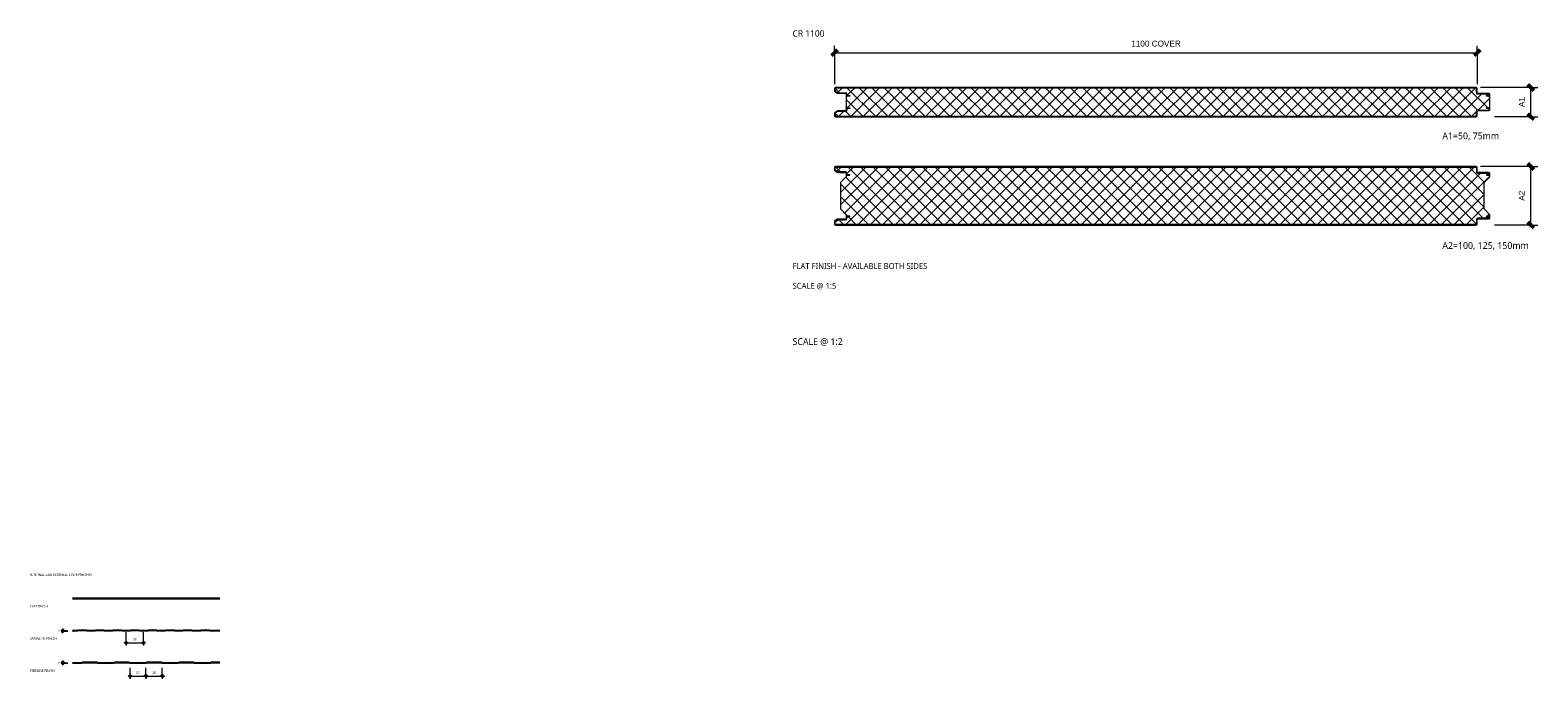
# Model space of a CAD drawing. Header units: millimetres. Extents: x 3088 to 5664, y 2253 to 3362.
import ezdxf

# ---------------------------------------------------------------- set-up
doc = ezdxf.new("R2010")
doc.units = ezdxf.units.MM
for name, color, linetype, lineweight in [('A-ANNO-DIMS', 211, 'Continuous', 9), ('A-ANNO-DIMS-2', 211, 'Continuous', 9), ('A-ANNO-DIMS-5', 211, 'Continuous', 9), ('A-DETL-GENF', 92, 'Continuous', 13), ('G-ANNO-TEXT', 231, 'Continuous', 9)]:
    doc.layers.add(name, color=color, linetype=linetype, lineweight=lineweight)
doc.styles.add('Arial', font='arial.ttf', dxfattribs={"height": 4})
doc.styles.add('Arial_1', font='arial.ttf', dxfattribs={"height": 10})
doc.styles.add('Yu Gothic', font='Yu Gothic.ttf', dxfattribs={"height": 4})
doc.styles.add('Yu Gothic_1', font='Yu Gothic.ttf', dxfattribs={"height": 10})
doc.styles.add('Yu Gothic_2', font='Yu Gothic.ttf', dxfattribs={"height": 11.5})
doc.styles.add('Yu Gothic_B', font='Yu Gothic.ttf', dxfattribs={"height": 4})
doc.styles.add('Yu Gothic_B_1', font='Yu Gothic.ttf', dxfattribs={"height": 11})
doc.dimstyles.new('Diagonal', dxfattribs={"dimscale": 304.8, "dimtxt": 4.081038, "dimasz": 0.013123, "dimexe": 0.015748, "dimexo": 0.009843, "dimgap": 0.009843, "dimtad": 1, "dimdec": 0, "dimzin": 0, "dimdsep": 46, "dimtxsty": 'Arial', "dimblk1": 'OBLIQUE', "dimblk2": 'OBLIQUE', "dimsah": 1, "dimcen": 0.09, "dimazin": 0, "dimtfac": 1, "dimtdec": 4, "dimtix": 1, "dimtmove": 0, "dimatfit": 3, "dimfxl": 1, "dimtvp": 1, "dimtfill": 1, "dimtolj": 1, "dimtzin": 0, "dimarcsym": 2})
doc.dimstyles.new('Diagonal_1', dxfattribs={"dimscale": 304.8, "dimtxt": 10.202594, "dimasz": 0.032808, "dimexe": 0.03937, "dimexo": 0.024606, "dimgap": 0.024606, "dimtad": 1, "dimdec": 0, "dimzin": 0, "dimdsep": 46, "dimtxsty": 'Arial_1', "dimblk1": 'OBLIQUE', "dimblk2": 'OBLIQUE', "dimsah": 1, "dimcen": 0.09, "dimazin": 0, "dimtfac": 1, "dimtdec": 4, "dimtix": 1, "dimtmove": 0, "dimatfit": 3, "dimfxl": 1, "dimtvp": 1, "dimtfill": 1, "dimtolj": 1, "dimtzin": 0, "dimarcsym": 2})

# ---------------------------------------------------------------- blocks, each defined once
blk = doc.blocks.new('CR1100 - FINISHES - CR 1100 - FLAT FINISH - BOTTOM-5849316-22 PANEL FINISHES')
at = {"layer": 'A-DETL-GENF'}
blk.add_hatch(color=256, dxfattribs=at).paths.add_polyline_path([(52.2, 0), (303.9, 0), (303.9, 1), (52.2, 1), (52.2, 0)])
for p, q in [((303.9, 1), (52.2, 1)), ((52.2, 0), (303.9, 0))]:
    blk.add_line(p, q, dxfattribs=at)
blk = doc.blocks.new('CR1100 - FINISHES - CR 1100 - SATINLINE FINISH - BOTTOM-5849324-22 PANEL FINISHES')
at = {"layer": 'A-DETL-GENF'}
blk.add_hatch(color=256, dxfattribs=at).paths.add_polyline_path([(84, 0), (99, 1), (114, 0), (129, 1), (144, 0), (159, 1), (174, 0), (189, 1), (204, 0), (219, 1), (234, 0), (249, 1), (264, 0), (279, 1), (294, 0), (303.9, 0.7), (303.9, 1.7), (294, 1), (279, 2), (264, 1), (249, 2), (234, 1), (219, 2), (204, 1), (189, 2), (174, 1), (159, 2), (144, 1), (129, 2), (114, 1), (99, 2), (84, 1), (69, 2), (54, 1), (52.2, 1.1), (52.2, 0.1), (54, 0), (69, 1)])
for p, q in [((54, 1), (52.2, 1.1)), ((52.2, 0.1), (54, 0)), ((69, 2), (54, 1)), ((54, 0), (69, 1)), ((84, 1), (69, 2)), ((69, 1), (84, 0)), ((99, 2), (84, 1)), ((84, 0), (99, 1)), ((114, 1), (99, 2)), ((99, 1), (114, 0)), ((129, 2), (114, 1)), ((114, 0), (129, 1)), ((144, 1), (129, 2)), ((129, 1), (144, 0)), ((159, 2), (144, 1)), ((144, 0), (159, 1)), ((174, 1), (159, 2)), ((159, 1), (174, 0)), ((189, 2), (174, 1)), ((174, 0), (189, 1)), ((204, 1), (189, 2)), ((189, 1), (204, 0)), ((219, 2), (204, 1)), ((204, 0), (219, 1)), ((234, 1), (219, 2)), ((219, 1), (234, 0)), ((249, 2), (234, 1)), ((234, 0), (249, 1)), ((264, 1), (249, 2)), ((249, 1), (264, 0)), ((279, 2), (264, 1)), ((264, 0), (279, 1)), ((294, 1), (279, 2)), ((279, 1), (294, 0)), ((303.9, 1.7), (294, 1)), ((294, 0), (303.9, 0.7))]:
    blk.add_line(p, q, dxfattribs=at)
blk = doc.blocks.new('CR1100 - FINISHES - CR 1100 - FINELINE FINISH - BOTTOM-5849322-22 PANEL FINISHES')
at = {"layer": 'A-DETL-GENF'}
blk.add_hatch(color=256, dxfattribs=at).paths.add_polyline_path([(287, 0), (287.5, 0.1), (287.9, 0.2), (289.5, 1), (303.9, 1), (303.9, 2), (289.3, 2), (287.3, 1), (260.7, 1), (258.7, 2), (234.3, 2), (232.3, 1), (205.7, 1), (203.7, 2), (179.3, 2), (177.3, 1), (150.7, 1), (148.7, 2), (124.3, 2), (122.3, 1), (95.7, 1), (93.7, 2), (69.3, 2), (67.3, 1), (52.2, 1), (52.2, 0), (67, 0), (67.5, 0.1), (67.9, 0.2), (69.5, 1), (93.5, 1), (95.1, 0.2), (95.5, 0.1), (96, 0), (122, 0), (122.5, 0.1), (122.9, 0.2), (124.5, 1), (148.5, 1), (150.1, 0.2), (150.5, 0.1), (151, 0), (177, 0), (177.5, 0.1), (177.9, 0.2), (179.5, 1), (203.5, 1), (205.1, 0.2), (205.5, 0.1), (206, 0), (232, 0), (232.5, 0.1), (232.9, 0.2), (234.5, 1), (258.5, 1), (260.1, 0.2), (260.5, 0.1), (261, 0), (281.3, 0)])
for p, q in [((67.3, 1), (52.2, 1)), ((52.2, 0), (67, 0)), ((69.3, 2), (67.3, 1)), ((67.9, 0.2), (69.5, 1)), ((93.7, 2), (69.3, 2)), ((69.5, 1), (93.5, 1)), ((93.5, 1), (95.1, 0.2)), ((95.7, 1), (93.7, 2)), ((122.3, 1), (95.7, 1)), ((124.3, 2), (122.3, 1)), ((122.9, 0.2), (124.5, 1)), ((148.7, 2), (124.3, 2)), ((124.5, 1), (148.5, 1)), ((148.5, 1), (150.1, 0.2)), ((150.7, 1), (148.7, 2)), ((177.3, 1), (150.7, 1)), ((179.3, 2), (177.3, 1)), ((177.9, 0.2), (179.5, 1)), ((203.7, 2), (179.3, 2)), ((179.5, 1), (203.5, 1)), ((203.5, 1), (205.1, 0.2)), ((205.7, 1), (203.7, 2)), ((232.3, 1), (205.7, 1)), ((234.3, 2), (232.3, 1)), ((232.9, 0.2), (234.5, 1)), ((258.7, 2), (234.3, 2)), ((234.5, 1), (258.5, 1)), ((258.5, 1), (260.1, 0.2)), ((260.7, 1), (258.7, 2)), ((287.3, 1), (260.7, 1)), ((289.3, 2), (287.3, 1)), ((287.9, 0.2), (289.5, 1)), ((303.9, 2), (289.3, 2)), ((289.5, 1), (303.9, 1)), ((96, 0), (122, 0)), ((151, 0), (177, 0)), ((206, 0), (232, 0)), ((261, 0), (287, 0))]:
    blk.add_line(p, q, dxfattribs=at)
for centre, start, end in [((67, 2.1), 270, 296.5651), ((96, 2.1), 243.4349, 270), ((122, 2.1), 270, 296.5651), ((151, 2.1), 243.4349, 270), ((177, 2.1), 270, 296.5651), ((206, 2.1), 243.4349, 270), ((232, 2.1), 270, 296.5651), ((261, 2.1), 243.4349, 270), ((287, 2.1), 270, 296.5651)]:
    blk.add_arc(centre, 2.1, start, end, dxfattribs=at)
blk = doc.blocks.new('CR 1100 - FLAT - FLAT - CR 1100 100mm - FLAT - FLAT-5837217-22 PANEL PROFILE AND SIZE')
at = {"layer": 'A-DETL-GENF'}
h = blk.add_hatch(color=256, dxfattribs=at)
h.paths.add_polyline_path([(361.7, 0), (1096.2, 0), (1096.7, 0.1), (1097.1, 0.2), (1097.5, 0.5), (1097.8, 0.9), (1097.9, 1.3), (1098, 1.9), (1098, 9.6), (1098.2, 9.9), (1098.4, 10.1), (1098.6, 10.3), (1098.9, 10.5), (1099.2, 10.5), (1118.2, 10.5), (1118.7, 10.6), (1119.1, 10.7), (1119.5, 11), (1119.8, 11.4), (1119.9, 11.8), (1120, 12.3), (1120, 13.2), (1119.9, 13.7), (1119.8, 14.1), (1119.5, 14.5), (1119.1, 14.8), (1118.7, 14.9), (1118.2, 15), (1114, 15), (1114, 14), (1118.4, 14), (1118.8, 13.8), (1119, 13.4), (1119, 13.2), (1119, 12.1), (1118.8, 11.7), (1118.4, 11.5), (1118.2, 11.5), (1099.2, 11.5), (1098.6, 11.4), (1098.1, 11.2), (1097.6, 10.9), (1097.3, 10.4), (1097.1, 9.9), (1097, 9.3), (1097, 1.6), (1096.8, 1.2), (1096.4, 1), (1096.2, 1), (1.6, 1), (1.2, 1.2), (1, 1.6), (1, 1.9), (1, 6.2), (1.2, 6.5), (1.4, 6.7), (5.5, 9), (18.8, 9), (19.4, 9.1), (19.9, 9.3), (20.4, 9.6), (20.7, 10.1), (20.9, 10.6), (21, 11.2), (21, 13.4), (21.2, 13.8), (21.6, 14), (21.8, 14), (26, 14), (26, 15), (21.8, 15), (21.3, 14.9), (20.9, 14.8), (20.5, 14.5), (20.2, 14.1), (20.1, 13.7), (20, 13.2), (20, 10.9), (19.7, 10.5), (19.6, 10.4), (19.4, 10.2), (19.1, 10), (18.8, 10), (5.7, 10), (5.2, 9.9), (4.8, 9.8), (0.9, 7.5), (0.5, 7.2), (0.2, 6.9), (0.1, 6.4), (0, 6), (0, 1.8), (0.1, 1.3), (0.2, 0.9), (0.5, 0.5), (0.9, 0.2), (1.3, 0.1), (1.8, 0), (113, 0)])
h.paths.add_polyline_path([(1118.2, 85), (1118.7, 85.1), (1119.1, 85.2), (1119.5, 85.5), (1119.8, 85.9), (1119.9, 86.3), (1120, 86.8), (1120, 87.7), (1119.9, 88.2), (1119.8, 88.6), (1119.5, 89), (1119.1, 89.3), (1118.7, 89.4), (1118.2, 89.5), (1098.9, 89.5), (1098.6, 89.7), (1098.4, 89.9), (1098.2, 90.1), (1098, 90.4), (1098, 90.7), (1098, 98.2), (1097.9, 98.7), (1097.8, 99.1), (1097.5, 99.5), (1097.1, 99.8), (1096.7, 99.9), (1096.2, 100), (1.8, 100), (1.3, 99.9), (0.9, 99.8), (0.5, 99.5), (0.2, 99.1), (0.1, 98.7), (0, 98.2), (0, 94), (0.1, 93.6), (0.2, 93.1), (0.5, 92.8), (0.9, 92.5), (4.8, 90.2), (5.2, 90.1), (5.7, 90), (19.1, 90), (19.4, 89.8), (19.7, 89.5), (19.8, 89.4), (20, 89.1), (20, 88.8), (20, 86.8), (20.1, 86.3), (20.2, 85.9), (20.5, 85.5), (20.9, 85.2), (21.3, 85.1), (21.8, 85), (26, 85), (26, 86), (21.6, 86), (21.2, 86.2), (21, 86.6), (21, 86.8), (21, 88.8), (20.9, 89.4), (20.7, 89.9), (20.4, 90.4), (19.7, 90.8), (19.4, 90.9), (18.8, 91), (5.5, 91), (1.2, 93.5), (1, 93.8), (1, 94), (1, 98.4), (1.2, 98.8), (1.6, 99), (1.8, 99), (1096.4, 99), (1096.8, 98.8), (1097, 98.4), (1097, 98.2), (1097, 90.7), (1097.1, 90.1), (1097.3, 89.6), (1097.6, 89.1), (1098.1, 88.8), (1098.6, 88.6), (1099.2, 88.5), (1118.4, 88.5), (1118.8, 88.3), (1119, 87.9), (1119, 87.7), (1119, 86.6), (1118.8, 86.2), (1118.4, 86), (1118.2, 86), (1114, 86), (1114, 85), (1115.4, 85)])
h = blk.add_hatch(dxfattribs=at)
h.set_pattern_fill('FP_1', color=256, style=0, pattern_type=2)
h.set_pattern_definition([(45, (-3273.822, -3028.621), (-10.6066, 10.6066), []), (135, (-3273.822, -3028.621), (-10.6066, -10.6066), [])])
h.paths.add_polyline_path([(1076.6, 1), (1096.4, 1), (1096.8, 1.2), (1096.9, 1.4), (1097, 1.9), (1097, 9.6), (1097.1, 9.9), (1097.3, 10.4), (1097.6, 10.9), (1098.1, 11.2), (1098.6, 11.4), (1099.2, 11.5), (1118.4, 11.5), (1118.8, 11.7), (1118.9, 11.9), (1119, 12.3), (1118.9, 13.4), (1118.9, 13.6), (1118.6, 13.9), (1118.2, 14), (1114, 14), (1114, 15), (1118.6, 14.9), (1118.8, 14.9), (1119.1, 14.8), (1119.5, 14.5), (1119.8, 14.1), (1119.9, 13.7), (1120, 13.4), (1120, 17.6), (1110, 27.6), (1110, 72.7), (1120, 82.6), (1120, 86.5), (1119.9, 86.3), (1119.7, 85.8), (1119.4, 85.5), (1119.1, 85.2), (1118.6, 85.1), (1118.2, 85), (1114, 85), (1114, 86), (1118.4, 86), (1118.8, 86.2), (1118.9, 86.4), (1119, 86.8), (1118.9, 87.9), (1118.9, 88.1), (1118.6, 88.4), (1118.2, 88.5), (1098.9, 88.5), (1098.6, 88.6), (1098.1, 88.8), (1097.6, 89.1), (1097.3, 89.6), (1097.1, 90.1), (1097, 90.7), (1096.9, 98.4), (1096.9, 98.6), (1096.6, 98.9), (1096.2, 99), (1.6, 99), (1.2, 98.8), (1.1, 98.6), (1, 98.2), (1.1, 93.8), (1.2, 93.6), (1.4, 93.3), (5.5, 91), (19.1, 91), (19.5, 90.9), (19.9, 90.7), (20.5, 90.2), (20.7, 89.9), (21, 89.2), (21, 88.8), (21.1, 86.6), (21.2, 86.3), (21.4, 86.1), (21.8, 86), (26, 86), (26, 85), (21.4, 85.1), (21.2, 85.1), (20.9, 85.2), (20.5, 85.5), (20.2, 85.9), (20.1, 86.3), (20, 86.6), (20, 82.6), (10, 72.7), (10, 27.6), (20, 17.6), (20, 13.4), (20.1, 13.7), (20.2, 14.1), (20.5, 14.5), (20.9, 14.8), (21.4, 14.9), (21.8, 15), (26, 15), (26, 14), (21.6, 14), (21.2, 13.8), (21.1, 13.6), (21, 13.2), (21, 10.9), (20.9, 10.6), (20.7, 10.1), (20.4, 9.6), (19.7, 9.2), (19.4, 9.1), (18.8, 9), (5.5, 9), (1.2, 6.5), (1.1, 6.4), (1, 6), (1.1, 1.6), (1.2, 1.3), (1.4, 1.1), (1.8, 1), (1045.5, 1)])
for p, q in [((0, 98.2), (0, 94)), ((0.9, 92.5), (4.8, 90.2)), ((1, 94), (1, 98.2)), ((5.5, 91), (1.4, 93.3)), ((1096.2, 100), (1.8, 100)), ((1.8, 99), (1096.2, 99)), ((18.8, 91), (5.5, 91)), ((5.7, 90), (18.8, 90)), ((20, 82.6), (10, 72.7)), ((20, 88.8), (20, 86.8)), ((20, 86.8), (20, 82.6)), ((21, 88.9), (21, 88.8)), ((21, 86.8), (21, 88.8)), ((26, 86), (21.8, 86)), ((21.8, 85), (26, 85)), ((26, 85), (26, 86)), ((1097, 98.2), (1097, 90.7)), ((1098, 90.7), (1098, 98.2)), ((1118.2, 89.5), (1099.2, 89.5)), ((1099.2, 88.5), (1118.2, 88.5)), ((1110, 72.7), (1120, 82.6)), ((1118.2, 86), (1114, 86)), ((1114, 86), (1114, 85)), ((1114, 85), (1118.2, 85)), ((1119, 87.7), (1119, 86.8)), ((1120, 86.8), (1120, 87.7)), ((1120, 82.6), (1120, 86.7)), ((10, 72.7), (10, 27.6)), ((1110, 27.6), (1110, 72.7)), ((10, 27.6), (20, 17.6)), ((1120, 17.6), (1110, 27.6)), ((0, 6), (0, 1.8)), ((4.8, 9.8), (0.9, 7.5)), ((1, 1.8), (1, 6)), ((1.4, 6.7), (5.5, 9)), ((1096.2, 1), (1.8, 1)), ((1.8, 0), (1096.2, 0)), ((5.5, 9), (18.8, 9)), ((18.8, 10), (5.7, 10)), ((20, 17.6), (20, 13.2)), ((20, 13.2), (20, 11.2)), ((21, 11.2), (21, 13.2)), ((26, 15), (21.8, 15)), ((21.8, 14), (26, 14)), ((26, 14), (26, 15)), ((1097, 9.3), (1097, 1.8)), ((1098, 1.8), (1098, 9.3)), ((1118.2, 11.5), (1099.2, 11.5)), ((1099.2, 10.5), (1118.2, 10.5)), ((1118.2, 15), (1114, 15)), ((1114, 15), (1114, 14)), ((1114, 14), (1118.2, 14)), ((1119, 13.2), (1119, 12.3)), ((1120, 13.2), (1120, 17.6)), ((1120, 12.3), (1120, 13.2))]:
    blk.add_line(p, q, dxfattribs=at)
for centre, radius, start, end in [((1.8, 98.2), 1.8, 90, 180), ((1.8, 94), 1.8, 180, 240), ((1.8, 98.2), 0.8, 90, 180), ((1.8, 94), 0.8, 180, 240), ((5.7, 91.8), 1.8, 240, 270), ((18.8, 88.8), 2.2, 0, 90), ((18.8, 88.8), 1.2, 0, 90), ((21.8, 86.8), 1.8, 180, 270), ((18.8, 88.8), 2.2, 30.103, 31.9079), ((18.8, 88.8), 2.2, 15.0523, 17.3849), ((21.8, 86.8), 0.8, 180, 270), ((1096.2, 98.2), 1.8, 360, 90), ((1096.2, 98.2), 0.8, 360, 90), ((1099.2, 90.7), 2.2, 180, 270), ((1099.2, 90.7), 1.2, 180, 270), ((1118.2, 87.7), 1.8, 360, 90), ((1118.2, 87.7), 0.8, 360, 90), ((1118.2, 86.8), 0.8, 270, 0), ((1118.2, 86.8), 1.8, 270, 360), ((1118.2, 86.8), 1.8, 342.363, 344.9676), ((1.8, 6), 1.8, 120, 180), ((1.8, 1.8), 1.8, 180, 270), ((1.8, 6), 0.8, 120, 180), ((1.8, 1.8), 0.8, 180, 270), ((5.7, 8.2), 1.8, 90, 120), ((18.8, 11.2), 1.2, 270, 360), ((18.8, 11.2), 2.2, 270, 360), ((21.8, 13.2), 1.8, 90, 180), ((21.8, 13.2), 0.8, 90, 180), ((1096.2, 1.8), 1.8, 270, 0), ((1096.2, 1.8), 0.8, 270, 0), ((1099.2, 9.3), 2.2, 90, 180), ((1099.2, 9.3), 1.2, 90, 180), ((1118.2, 13.2), 1.8, 0, 90), ((1118.2, 13.2), 0.8, 360, 90), ((1118.2, 12.3), 1.8, 270, 0), ((1118.2, 12.3), 0.8, 270, 0)]:
    blk.add_arc(centre, radius, start, end, dxfattribs=at)
blk = doc.blocks.new('CR 1100 - FLAT - FLAT - CR 1100 50mm - FLAT - FLAT-5837231-22 PANEL PROFILE AND SIZE')
at = {"layer": 'A-DETL-GENF'}
h = blk.add_hatch(color=256, dxfattribs=at)
h.paths.add_polyline_path([(113, 0), (1096.4, 0), (1096.7, 0.1), (1097.1, 0.2), (1097.5, 0.5), (1097.8, 1.1), (1097.9, 1.3), (1098, 1.8), (1098, 9.6), (1098.2, 9.9), (1098.4, 10.1), (1098.6, 10.4), (1098.9, 10.5), (1099.2, 10.5), (1118.2, 10.5), (1118.7, 10.6), (1119.1, 10.7), (1119.5, 11), (1119.8, 11.6), (1119.9, 11.8), (1120, 12.3), (1120, 13.2), (1119.9, 13.8), (1119.8, 14.1), (1119.5, 14.5), (1119, 14.8), (1118.7, 14.9), (1118.2, 15), (1114, 15), (1114, 14), (1118.4, 14), (1118.8, 13.8), (1119, 13.4), (1119, 13.2), (1119, 12.1), (1118.8, 11.7), (1118.4, 11.5), (1118.2, 11.5), (1099.2, 11.5), (1098.6, 11.4), (1098.1, 11.2), (1097.6, 10.9), (1097.3, 10.4), (1097.1, 9.9), (1097, 9.3), (1097, 1.6), (1096.8, 1.2), (1096.4, 1), (1096.2, 1), (1.6, 1), (1.2, 1.2), (1, 1.6), (1, 1.8), (1, 6.2), (1.2, 6.5), (1.4, 6.7), (5.5, 9), (18.8, 9), (19.4, 9.1), (19.9, 9.3), (20.4, 9.6), (20.7, 10.1), (20.9, 10.6), (21, 11.4), (21, 13.4), (21.2, 13.8), (21.6, 14), (21.8, 14), (26, 14), (26, 15), (21.6, 15), (21.3, 14.9), (20.9, 14.8), (20.5, 14.5), (20.2, 14.1), (20.1, 13.7), (20, 13.2), (20, 10.9), (19.7, 10.5), (19.6, 10.4), (19.4, 10.2), (19.1, 10), (18.8, 10), (5.7, 10), (5.2, 9.9), (4.8, 9.8), (0.8, 7.5), (0.5, 7.2), (0.2, 6.9), (0.1, 6.4), (0, 6), (0, 1.8), (0.1, 1.2), (0.2, 0.9), (0.5, 0.5), (1, 0.2), (1.4, 0.1), (1.8, 0), (50.8, 0)])
h.paths.add_polyline_path([(1118.2, 35), (1118.7, 35.1), (1119.1, 35.2), (1119.5, 35.5), (1119.8, 35.9), (1119.9, 36.3), (1120, 36.8), (1120, 37.7), (1119.9, 38.2), (1119.8, 38.6), (1119.5, 39), (1119.1, 39.3), (1118.7, 39.4), (1118.2, 39.5), (1098.9, 39.5), (1098.6, 39.7), (1098.4, 39.9), (1098.2, 40.1), (1098, 40.4), (1098, 40.7), (1098, 48.2), (1097.9, 48.8), (1097.8, 49.1), (1097.5, 49.5), (1097, 49.8), (1096.7, 49.9), (1096.2, 50), (1.4, 49.9), (1.3, 49.9), (0.9, 49.8), (0.5, 49.5), (0.2, 49.1), (0.1, 48.7), (0, 48.2), (0, 44), (0.1, 43.5), (0.2, 43.1), (0.5, 42.8), (1, 42.4), (4.8, 40.2), (5.2, 40.1), (5.7, 40), (19.1, 40), (19.4, 39.8), (19.7, 39.5), (19.9, 39.2), (20, 39.1), (20, 38.8), (20, 36.8), (20.1, 36.3), (20.2, 35.9), (20.5, 35.5), (20.9, 35.2), (21.3, 35.1), (21.8, 35), (26, 35), (26, 36), (21.5, 36.1), (21.2, 36.2), (21.1, 36.4), (21, 36.8), (20.9, 39.2), (20.9, 39.4), (20.7, 39.9), (20.4, 40.4), (19.7, 40.8), (19.4, 40.9), (18.8, 41), (5.5, 41), (1.2, 43.5), (1, 43.8), (1, 44), (1, 48.4), (1.2, 48.8), (1.6, 49), (1.8, 49), (1096.4, 49), (1096.8, 48.8), (1097, 48.4), (1097, 48.2), (1097, 40.7), (1097.1, 40.1), (1097.3, 39.6), (1097.6, 39.1), (1098.1, 38.8), (1098.6, 38.6), (1099.2, 38.5), (1118.5, 38.5), (1118.7, 38.3), (1118.9, 38), (1119, 37.7), (1119, 36.6), (1118.8, 36.2), (1118.4, 36), (1118.2, 36), (1114, 36), (1114, 35), (1115.4, 35)])
h = blk.add_hatch(dxfattribs=at)
h.set_pattern_fill('FP_2', color=256, style=0, pattern_type=2)
h.set_pattern_definition([(45, (-3273.822, -3213.621), (-10.6066, 10.6066), []), (135, (-3273.822, -3213.621), (-10.6066, -10.6066), [])])
h.paths.add_polyline_path([(1.8, 1), (1096.4, 1), (1096.8, 1.2), (1096.9, 1.4), (1097, 1.8), (1097, 9.3), (1097.1, 9.9), (1097.3, 10.4), (1097.6, 10.9), (1098.1, 11.2), (1098.6, 11.4), (1099.2, 11.5), (1118.4, 11.5), (1118.7, 11.7), (1118.9, 12), (1119, 12.3), (1119, 13.2), (1118.9, 13.6), (1118.6, 13.9), (1118.2, 14), (1114, 14), (1114, 15), (1118.2, 15), (1118.7, 14.9), (1119.1, 14.8), (1119.5, 14.5), (1119.8, 14.1), (1119.9, 13.7), (1120, 13.2), (1120, 36.8), (1119.9, 36.3), (1119.8, 35.9), (1119.5, 35.5), (1119.1, 35.2), (1118.7, 35.1), (1118.2, 35), (1114, 35), (1114, 36), (1118.4, 36), (1118.8, 36.2), (1119, 36.6), (1119, 36.8), (1119, 37.7), (1118.9, 38), (1118.7, 38.3), (1118.4, 38.5), (1118.2, 38.5), (1099.2, 38.5), (1098.6, 38.6), (1098.1, 38.8), (1097.6, 39.2), (1097.3, 39.6), (1097.1, 40.1), (1097, 40.7), (1097, 48.2), (1096.9, 48.6), (1096.6, 48.9), (1096.2, 49), (1.6, 49), (1.2, 48.8), (1.1, 48.6), (1, 48.2), (1, 44), (1.1, 43.6), (1.4, 43.3), (5.5, 41), (18.8, 41), (19.4, 40.9), (19.9, 40.7), (20.4, 40.4), (20.7, 39.9), (20.9, 39.2), (21, 38.8), (21, 36.7), (21.1, 36.4), (21.4, 36.1), (21.8, 36), (26, 36), (26, 35), (21.8, 35), (21.3, 35.1), (20.9, 35.2), (20.5, 35.5), (20.2, 35.9), (20.1, 36.3), (20, 36.8), (20, 13.2), (20.1, 13.7), (20.2, 14.1), (20.5, 14.5), (20.9, 14.8), (21.3, 14.9), (21.8, 15), (26, 15), (26, 14), (21.6, 14), (21.3, 13.8), (21.1, 13.6), (21, 13.3), (21, 11.2), (20.9, 10.6), (20.7, 10.1), (20.4, 9.6), (19.7, 9.2), (19.4, 9.1), (18.8, 9), (5.5, 9), (1.2, 6.5), (1.1, 6.4), (1, 6), (1, 1.8), (1.1, 1.4), (1.4, 1.1), (1.6, 1)])
for p, q in [((0, 48.2), (0, 44)), ((0.9, 42.5), (4.8, 40.2)), ((1, 48.2), (1, 44)), ((1.4, 43.3), (5.5, 41)), ((1096.2, 50), (1.8, 50)), ((1096.2, 49), (1.8, 49)), ((5.5, 41), (18.8, 41)), ((5.7, 40), (18.8, 40)), ((20, 38.8), (20, 36.8)), ((20, 36.8), (20, 13.2)), ((21, 38.8), (21, 36.7)), ((21.8, 36), (26, 36)), ((26, 35), (21.8, 35)), ((26, 36), (26, 35)), ((1097, 40.7), (1097, 48.2)), ((1098, 40.7), (1098, 48.2)), ((1118.2, 39.5), (1099.2, 39.5)), ((1118.2, 38.5), (1099.2, 38.5)), ((1114, 35), (1114, 36)), ((1114, 36), (1118.2, 36)), ((1118.2, 35), (1114, 35)), ((1119, 36.8), (1119, 37.7)), ((1120, 36.8), (1120, 37.7)), ((1120, 13.2), (1120, 36.8)), ((0, 6), (0, 1.8)), ((4.8, 9.8), (0.9, 7.5)), ((1, 6), (1, 1.8)), ((5.5, 9), (1.4, 6.7)), ((1.8, 1), (1096.2, 1)), ((1.8, 0), (1096.2, 0)), ((18.8, 9), (5.5, 9)), ((18.8, 10), (5.7, 10)), ((20, 13.2), (20, 11.2)), ((21, 13.3), (21, 11.2)), ((21.8, 15), (26, 15)), ((26, 14), (21.8, 14)), ((26, 15), (26, 14)), ((1097, 1.8), (1097, 9.3)), ((1098, 1.8), (1098, 9.3)), ((1099.2, 11.5), (1118.2, 11.5)), ((1099.2, 10.5), (1118.2, 10.5)), ((1114, 14), (1114, 15)), ((1114, 15), (1118.2, 15)), ((1118.2, 14), (1114, 14)), ((1119, 12.3), (1119, 13.2)), ((1120, 12.3), (1120, 13.2))]:
    blk.add_line(p, q, dxfattribs=at)
for centre, radius, start, end in [((1.8, 48.2), 1.8, 90, 180), ((1.8, 44), 1.8, 180, 240), ((1.8, 48.2), 0.8, 90, 180), ((1.8, 48.2), 0.8, 150, 180), ((1.8, 44), 0.8, 180, 210), ((1.8, 44), 0.8, 180, 240), ((5.7, 41.8), 1.8, 240, 270), ((18.8, 38.8), 2.2, 360, 90), ((18.8, 38.8), 1.2, 0, 90), ((21.8, 36.8), 1.8, 180, 270), ((21.8, 36.8), 0.8, 180, 195), ((21.8, 36.8), 0.8, 184.7467, 270), ((1096.2, 48.2), 1.8, 360, 90), ((1096.2, 48.2), 0.8, 360, 90), ((1096.2, 48.2), 0.8, 360, 30), ((1099.2, 40.7), 2.2, 180, 270), ((1099.2, 40.7), 1.2, 180, 270), ((1118.2, 37.7), 1.8, 360, 90), ((1118.2, 37.7), 0.8, 359.9126, 90), ((1118.2, 36.8), 1.8, 270, 0), ((1118.2, 36.8), 0.8, 270, 360), ((1118.2, 36.8), 0.8, 315, 345), ((1118.2, 37.7), 0.8, 15, 25.8269), ((1.8, 6), 1.8, 120, 180), ((1.8, 1.8), 1.8, 180, 270), ((1.8, 6), 0.8, 120, 180), ((1.8, 6), 0.8, 150, 180), ((1.8, 1.8), 0.8, 180, 210), ((1.8, 1.8), 0.8, 180, 270), ((5.7, 8.2), 1.8, 90, 120), ((18.8, 11.2), 1.2, 270, 360), ((18.8, 11.2), 2.2, 270, 360), ((21.8, 13.2), 1.8, 90, 180), ((21.8, 13.2), 0.8, 90, 175.2533), ((21.8, 13.2), 0.8, 165, 180), ((1096.2, 1.8), 1.8, 270, 0), ((1096.2, 1.8), 0.8, 270, 360), ((1096.2, 1.8), 0.8, 330, 0), ((1099.2, 9.3), 2.2, 90, 180), ((1099.2, 9.3), 1.2, 90, 180), ((1118.2, 13.2), 1.8, 360, 90), ((1118.2, 13.2), 0.8, 360, 90), ((1118.2, 12.3), 1.8, 270, 0), ((1118.2, 12.3), 0.8, 270, 0.0873), ((1118.2, 13.2), 0.8, 360, 30), ((1118.2, 12.3), 0.8, 334.173, 345)]:
    blk.add_arc(centre, radius, start, end, dxfattribs=at)
blk = doc.blocks.new('DIMBLOCK1-22 PANEL FINISHES')
at = {"layer": 'A-ANNO-DIMS-2'}
for p, q in [((3251.8, 2315.1), (3251.8, 2332.9)), ((3281.5, 2315.1), (3281.5, 2332.9)), ((3251.8, 2315.1), (3281.5, 2315.1)), ((3251.8, 2315.1), (3251.8, 2310.3)), ((3281.5, 2315.1), (3281.5, 2310.3))]:
    blk.add_line(p, q, dxfattribs=at)
at = {"layer": 'A-ANNO-DIMS-2', "lineweight": 50}
for p, q in [((3251.8, 2315.1), (3249.8, 2313.1)), ((3251.8, 2315.1), (3253.8, 2317.1)), ((3281.5, 2315.1), (3279.5, 2313.1)), ((3281.5, 2315.1), (3283.5, 2317.1))]:
    blk.add_line(p, q, dxfattribs=at)
at = {"layer": 'A-ANNO-DIMS-2', "color": 0, "insert": (3263.6, 2323.3), "char_height": 4, "width": 7.384, "attachment_point": 1, "line_spacing_factor": 0.941778, "style": 'Arial', "bg_fill": 3, "box_fill_scale": 1.25, "bg_fill_color": 256, "bg_fill_true_color": 13158600, "bg_fill_transparency": 0}
blk.add_mtext('30', dxfattribs=at)
blk = doc.blocks.new('_Oblique')
at = {"color": 0, "linetype": 'ByBlock', "lineweight": -2}
blk.add_line((-0.5, -0.5), (0.5, 0.5), dxfattribs=at)
blk = doc.blocks.new('DIMBLOCK2-22 PANEL FINISHES')
at = {"layer": 'A-ANNO-DIMS-2'}
for p, q in [((3258.7, 2258.1), (3258.7, 2271.9)), ((3285.7, 2258.1), (3285.7, 2271.9)), ((3258.7, 2258.1), (3285.7, 2258.1)), ((3258.7, 2258.1), (3258.7, 2253.3)), ((3285.7, 2258.1), (3285.7, 2253.3))]:
    blk.add_line(p, q, dxfattribs=at)
at = {"layer": 'A-ANNO-DIMS-2', "lineweight": 50}
for p, q in [((3258.7, 2258.1), (3256.7, 2256.1)), ((3258.7, 2258.1), (3260.7, 2260.1)), ((3285.7, 2258.1), (3283.7, 2256.1)), ((3285.7, 2258.1), (3287.7, 2260.1))]:
    blk.add_line(p, q, dxfattribs=at)
at = {"layer": 'A-ANNO-DIMS-2', "color": 0, "insert": (3269.1, 2266.3), "char_height": 4, "width": 7.384, "attachment_point": 1, "line_spacing_factor": 0.941778, "style": 'Arial', "bg_fill": 3, "box_fill_scale": 1.25, "bg_fill_color": 256, "bg_fill_true_color": 13158600, "bg_fill_transparency": 0}
blk.add_mtext('27', dxfattribs=at)
blk = doc.blocks.new('DIMBLOCK3-22 PANEL FINISHES')
at = {"layer": 'A-ANNO-DIMS-2'}
for p, q in [((3285.7, 2258.1), (3285.7, 2271.9)), ((3313.7, 2258.1), (3313.7, 2271.9)), ((3285.7, 2258.1), (3313.7, 2258.1)), ((3285.7, 2258.1), (3285.7, 2253.3)), ((3313.7, 2258.1), (3313.7, 2253.3))]:
    blk.add_line(p, q, dxfattribs=at)
at = {"layer": 'A-ANNO-DIMS-2', "lineweight": 50}
for p, q in [((3285.7, 2258.1), (3283.7, 2256.1)), ((3285.7, 2258.1), (3287.7, 2260.1)), ((3313.7, 2258.1), (3311.7, 2256.1)), ((3313.7, 2258.1), (3315.7, 2260.1))]:
    blk.add_line(p, q, dxfattribs=at)
at = {"layer": 'A-ANNO-DIMS-2', "color": 0, "insert": (3296.6, 2266.3), "char_height": 4, "width": 7.384, "attachment_point": 1, "line_spacing_factor": 0.941778, "style": 'Arial', "bg_fill": 3, "box_fill_scale": 1.25, "bg_fill_color": 256, "bg_fill_true_color": 13158600, "bg_fill_transparency": 0}
blk.add_mtext('28', dxfattribs=at)
blk = doc.blocks.new('DIMBLOCK4-22 PANEL FINISHES')
at = {"layer": 'A-ANNO-DIMS-2'}
for p, q in [((3143.7, 2335.9), (3138.9, 2335.9)), ((3143.7, 2334.9), (3138.9, 2334.9)), ((3143.7, 2334.9), (3143.7, 2335.9)), ((3143.7, 2335.9), (3151.8, 2335.9)), ((3143.7, 2334.9), (3152.2, 2334.9))]:
    blk.add_line(p, q, dxfattribs=at)
at = {"layer": 'A-ANNO-DIMS-2', "lineweight": 50}
for p, q in [((3143.7, 2335.9), (3141.7, 2337.9)), ((3143.7, 2334.9), (3141.7, 2336.9)), ((3143.7, 2335.9), (3145.7, 2333.9)), ((3143.7, 2334.9), (3145.7, 2332.9))]:
    blk.add_line(p, q, dxfattribs=at)
at = {"layer": 'A-ANNO-DIMS-2', "color": 0, "insert": (3135.5, 2333.8), "char_height": 4, "width": 3.692, "attachment_point": 1, "rotation": 90, "line_spacing_factor": 0.941778, "style": 'Arial', "bg_fill": 3, "box_fill_scale": 1.25, "bg_fill_color": 256, "bg_fill_true_color": 13158600, "bg_fill_transparency": 0}
blk.add_mtext('1', dxfattribs=at)
blk = doc.blocks.new('DIMBLOCK5-22 PANEL FINISHES')
at = {"layer": 'A-ANNO-DIMS-2'}
for p, q in [((3143.7, 2280.9), (3138.9, 2280.9)), ((3143.7, 2279.9), (3138.9, 2279.9)), ((3143.7, 2279.9), (3143.7, 2280.9)), ((3143.7, 2280.9), (3152.3, 2280.9)), ((3143.7, 2279.9), (3152.2, 2279.9))]:
    blk.add_line(p, q, dxfattribs=at)
at = {"layer": 'A-ANNO-DIMS-2', "lineweight": 50}
for p, q in [((3143.7, 2280.9), (3141.7, 2282.9)), ((3143.7, 2279.9), (3141.7, 2281.9)), ((3143.7, 2280.9), (3145.7, 2278.9)), ((3143.7, 2279.9), (3145.7, 2277.9))]:
    blk.add_line(p, q, dxfattribs=at)
at = {"layer": 'A-ANNO-DIMS-2', "color": 0, "insert": (3135.5, 2278.8), "char_height": 4, "width": 3.692, "attachment_point": 1, "rotation": 90, "line_spacing_factor": 0.941778, "style": 'Arial', "bg_fill": 3, "box_fill_scale": 1.25, "bg_fill_color": 256, "bg_fill_true_color": 13158600, "bg_fill_transparency": 0}
blk.add_mtext('1', dxfattribs=at)
blk = doc.blocks.new('DIMBLOCK6-22 PANEL PROFILE AND SIZE')
at = {"layer": 'A-ANNO-DIMS-5'}
for p, q in [((5652.1, 3128.6), (5566, 3128.6)), ((5652.1, 3028.6), (5652.1, 3128.6)), ((5652.1, 3128.6), (5664.1, 3128.6)), ((5652.1, 3028.6), (5589.8, 3028.6)), ((5652.1, 3028.6), (5664.1, 3028.6))]:
    blk.add_line(p, q, dxfattribs=at)
at = {"layer": 'A-ANNO-DIMS-5', "lineweight": 50}
for p, q in [((5652.1, 3128.6), (5647.1, 3133.6)), ((5652.1, 3128.6), (5657.1, 3123.6)), ((5652.1, 3028.6), (5647.1, 3033.6)), ((5652.1, 3028.6), (5657.1, 3023.6))]:
    blk.add_line(p, q, dxfattribs=at)
at = {"layer": 'A-ANNO-DIMS-5', "color": 0, "insert": (5631.6, 3070.1), "char_height": 10, "width": 20.342, "attachment_point": 1, "rotation": 90, "line_spacing_factor": 0.941778, "style": 'Arial_1', "bg_fill": 3, "box_fill_scale": 1.25, "bg_fill_color": 256, "bg_fill_true_color": 13158600, "bg_fill_transparency": 0}
blk.add_mtext('A2', dxfattribs=at)
blk = doc.blocks.new('DIMBLOCK7-22 PANEL PROFILE AND SIZE')
at = {"layer": 'A-ANNO-DIMS-5'}
for p, q in [((5652.1, 3263.6), (5566, 3263.6)), ((5652.1, 3213.6), (5652.1, 3263.6)), ((5652.1, 3263.6), (5664.1, 3263.6)), ((5652.1, 3213.6), (5589.8, 3213.6)), ((5652.1, 3213.6), (5664.1, 3213.6))]:
    blk.add_line(p, q, dxfattribs=at)
at = {"layer": 'A-ANNO-DIMS-5', "lineweight": 50}
for p, q in [((5652.1, 3263.6), (5647.1, 3268.6)), ((5652.1, 3263.6), (5657.1, 3258.6)), ((5652.1, 3213.6), (5647.1, 3218.6)), ((5652.1, 3213.6), (5657.1, 3208.6))]:
    blk.add_line(p, q, dxfattribs=at)
at = {"layer": 'A-ANNO-DIMS-5', "color": 0, "insert": (5631.6, 3230.1), "char_height": 10, "width": 20.342, "attachment_point": 1, "rotation": 90, "line_spacing_factor": 0.941778, "style": 'Arial_1', "bg_fill": 3, "box_fill_scale": 1.25, "bg_fill_color": 256, "bg_fill_true_color": 13158600, "bg_fill_transparency": 0}
blk.add_mtext('A1', dxfattribs=at)
blk = doc.blocks.new('DIMBLOCK8-22 PANEL PROFILE AND SIZE')
at = {"layer": 'A-ANNO-DIMS-5'}
for p, q in [((4462.3, 3323), (4462.3, 3335)), ((5560.3, 3323), (5560.3, 3335)), ((4462.3, 3323), (5560.3, 3323)), ((4462.3, 3323), (4462.3, 3269.3)), ((5560.3, 3323), (5560.3, 3269.3))]:
    blk.add_line(p, q, dxfattribs=at)
at = {"layer": 'A-ANNO-DIMS-5', "lineweight": 50}
for p, q in [((4462.3, 3323), (4467.3, 3328)), ((5560.3, 3323), (5565.3, 3328)), ((4462.3, 3323), (4457.3, 3318)), ((5560.3, 3323), (5555.3, 3318))]:
    blk.add_line(p, q, dxfattribs=at)
at = {"layer": 'A-ANNO-DIMS-5', "color": 0, "insert": (4969.3, 3343.5), "char_height": 10, "width": 100.959, "attachment_point": 1, "line_spacing_factor": 0.941778, "style": 'Arial_1', "bg_fill": 3, "box_fill_scale": 1.25, "bg_fill_color": 256, "bg_fill_true_color": 13158600, "bg_fill_transparency": 0}
blk.add_mtext('1100 COVER', dxfattribs=at)

msp = doc.modelspace()

# ---------------------------------------------------------------- block references
at = {"layer": 'A-DETL-GENF'}
for name, p in [('CR 1100 - FLAT - FLAT - CR 1100 50mm - FLAT - FLAT-5837231-22 PANEL PROFILE AND SIZE', (4462.3, 3213.6)), ('CR 1100 - FLAT - FLAT - CR 1100 100mm - FLAT - FLAT-5837217-22 PANEL PROFILE AND SIZE', (4462.3, 3028.6)), ('CR1100 - FINISHES - CR 1100 - FLAT FINISH - BOTTOM-5849316-22 PANEL FINISHES', (3108, 2389.9)), ('CR1100 - FINISHES - CR 1100 - SATINLINE FINISH - BOTTOM-5849324-22 PANEL FINISHES', (3108, 2334.9)), ('CR1100 - FINISHES - CR 1100 - FINELINE FINISH - BOTTOM-5849322-22 PANEL FINISHES', (3108, 2279.9))]:
    msp.add_blockref(name, p, dxfattribs=at)

# ---------------------------------------------------------------- texts
at = {"layer": 'G-ANNO-TEXT', "color": 7, "attachment_point": 1, "bg_fill": 3, "box_fill_scale": 1.25, "bg_fill_color": 256, "bg_fill_true_color": 13158600, "bg_fill_transparency": 0}
for s, insert, char_height, width, style in [('CR 1100', (4390.6, 3361.3), 11, 72.152, 'Yu Gothic_B_1'), ('A1=50, 75mm', (5500.9, 3186.7), 11.5, 116.245, 'Yu Gothic_2'), ('A2=100, 125, 150mm', (5500.9, 2999.4), 11.5, 176.371, 'Yu Gothic_2'), ('FLAT FINISH - AVAILABLE BOTH SIDES', (4390.6, 2963.6), 10, 299.831, 'Yu Gothic_1'), ('SCALE @ 1:5', (4390.6, 2929.8), 10, 95.802, 'Yu Gothic_1'), ('SCALE @ 1:2', (4390.6, 2835.3), 11.5, 108.629, 'Yu Gothic_2'), ('INTERNAL AND EXTERNAL LINER FINISHES', (3087.6, 2432.9), 4, 139.494, 'Yu Gothic_B'), ('FLAT FINISH', (3087.6, 2379.3), 4, 38.962, 'Yu Gothic'), ('SATINLINE FINISH', (3087.6, 2324.3), 4, 56.599, 'Yu Gothic'), ('FINELINE FINISH', (3087.6, 2269.3), 4, 52.27, 'Yu Gothic')]:
    msp.add_mtext(s, dxfattribs=dict(at, insert=insert, char_height=char_height, width=width, style=style))

# ---------------------------------------------------------------- next in the draw order: dimensions: what is measured, and where the dimension line sits
at = {"layer": 'A-ANNO-DIMS'}
for base, p1, p2, text, override, picture, middle in [((5652.1, 3263.6), (5582.3, 3213.6), (5558.5, 3263.6), 'A1', {"dimpost": '<>', "dimfxl": 55.375446}, 'DIMBLOCK7-22 PANEL PROFILE AND SIZE', (5639.6, 3238.6)), ((5652.1, 3128.6), (5582.3, 3028.6), (5558.5, 3128.6), 'A2', {"dimpost": '<>', "dimfxl": 102.79319}, 'DIMBLOCK6-22 PANEL PROFILE AND SIZE', (5639.6, 3078.6))]:
    dim = msp.add_linear_dim(base=base, p1=p1, p2=p2, angle=90, text=text, dimstyle='Diagonal_1', override=override, dxfattribs=at)
    dim.commit()
    dim.dimension.update_dxf_attribs({"geometry": picture, "text_midpoint": middle})
for base, p1, p2, override, picture, middle in [((3143.7, 2335.9), (3149.2, 2334.9), (3154.8, 2335.9), {"dimpost": '<>', "dimfxl": 5.66445}, 'DIMBLOCK4-22 PANEL FINISHES', (3138.7, 2335.4)), ((3143.7, 2280.9), (3149.2, 2279.9), (3155.3, 2280.9), {"dimpost": '<>', "dimfxl": 6.157982}, 'DIMBLOCK5-22 PANEL FINISHES', (3138.7, 2280.4))]:
    dim = msp.add_linear_dim(base=base, p1=p1, p2=p2, angle=90, dimstyle='Diagonal', override=override, dxfattribs=at)
    dim.commit()
    dim.dimension.update_dxf_attribs({"geometry": picture, "text_midpoint": middle})
for base, p1, p2, override, picture, middle in [((3281.5, 2315.1), (3251.8, 2335.9), (3281.5, 2335.9), {"dimpost": '<>', "dimfxl": 29.718361}, 'DIMBLOCK1-22 PANEL FINISHES', (3266.7, 2320.1)), ((3285.7, 2258.1), (3258.7, 2274.9), (3285.7, 2274.9), {"dimpost": '<>', "dimfxl": 26.973477}, 'DIMBLOCK2-22 PANEL FINISHES', (3272.2, 2263.1))]:
    dim = msp.add_linear_dim(base=base, p1=p1, p2=p2, dimstyle='Diagonal', override=override, dxfattribs=at)
    dim.commit()
    dim.dimension.update_dxf_attribs({"geometry": picture, "text_midpoint": middle})

# ---------------------------------------------------------------- next in the draw order: dimensions: what is measured, and where the dimension line sits
dim = msp.add_linear_dim(base=(5560.3, 3323), p1=(4462.3, 3261.8), p2=(5560.3, 3261.8), text='1100 COVER', dimstyle='Diagonal_1', override={"dimpost": '<>', "dimfxl": 1098.002744}, dxfattribs=at)
dim.commit()
dim.dimension.update_dxf_attribs({"geometry": 'DIMBLOCK8-22 PANEL PROFILE AND SIZE', "text_midpoint": (5011.3, 3335.6)})
dim = msp.add_linear_dim(base=(3313.7, 2258.1), p1=(3285.7, 2274.9), p2=(3313.7, 2274.9), dimstyle='Diagonal', override={"dimpost": '<>', "dimfxl": 28.026523}, dxfattribs=at)
dim.commit()
dim.dimension.update_dxf_attribs({"geometry": 'DIMBLOCK3-22 PANEL FINISHES', "text_midpoint": (3299.7, 2263.2)})

doc.saveas('drawing.dxf')
